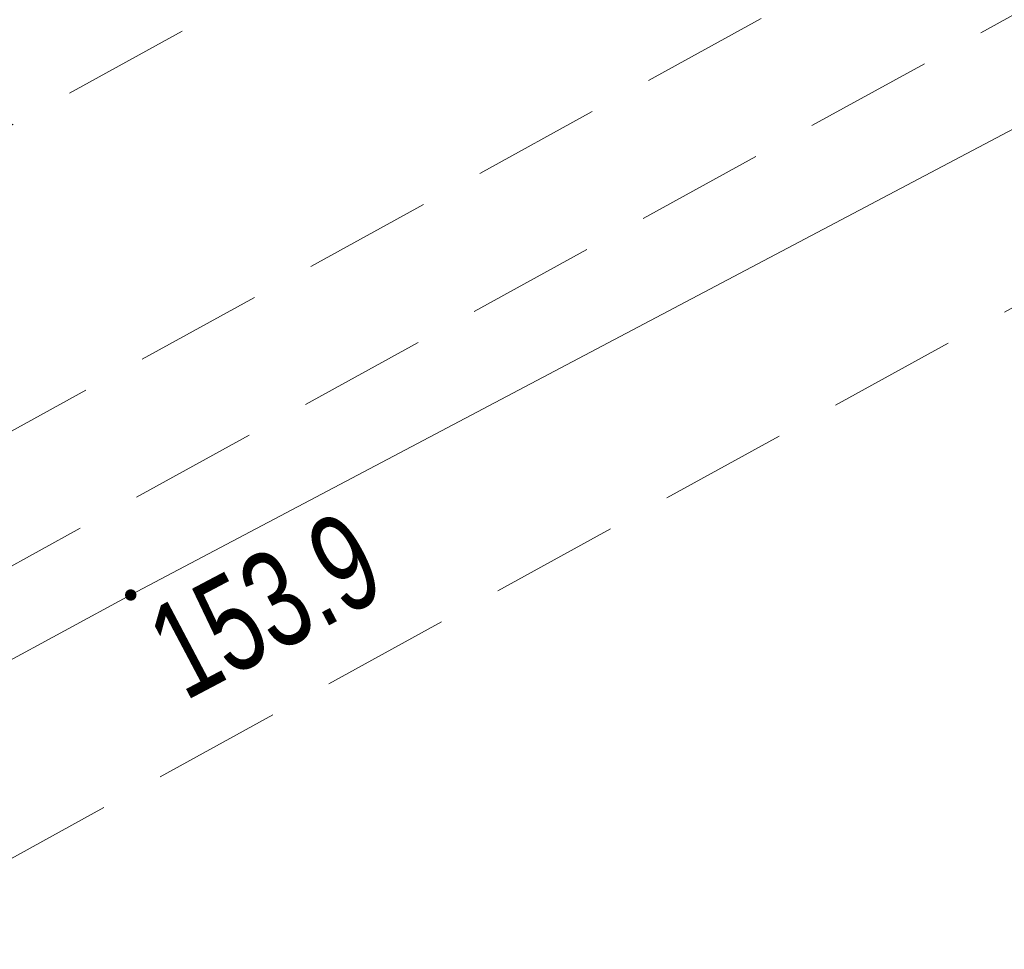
# Model space of a CAD drawing. Header units: metres. Extents: x 8440716 to 8446743, y 5883760 to 5887966.
# Tile 64 of 256: x 8442315.93 to 8442323.59, y 5885714.51 to 5885721.75. Entities that reach past the tile are written whole.
import ezdxf

# ---------------------------------------------------------------- set-up
doc = ezdxf.new("R2010")
doc.units = ezdxf.units.M
doc.header["$MEASUREMENT"] = 0
doc.linetypes.add('1.0_0.5', pattern=[1.5, 1, -0.5])
doc.layers.get('0').update_dxf_attribs({"color": 250, "linetype": 'CONTINUOUS', "lineweight": 5})
for name, color, linetype in [('chodnik', 253, 'CONTINUOUS'), ('przewód telekomunikacyjny podziemny', 253, 'CONTINUOUS'), ('rzędna', 253, 'CONTINUOUS'), ('rzędna-Atr2', 253, 'CONTINUOUS')]:
    doc.layers.add(name, color=color, linetype=linetype)
doc.styles.get("Standard").update_dxf_attribs({"font": 'Working1250', "width": 0.75})

# ---------------------------------------------------------------- blocks, each defined once
blk = doc.blocks.new('PW01')
at = {"linetype": 'Continuous', "lineweight": 13}
h = blk.add_hatch(color=0, dxfattribs=at)
edge = h.paths.add_edge_path()
edge.add_arc((0, 0), 0.045, 0, 360)

msp = doc.modelspace()

# ---------------------------------------------------------------- linework, layer by layer
at = {"layer": 'chodnik', "color": 253, "linetype": '1.0_0.5', "lineweight": 18, "flags": 128}
for points in [[(8442227.61, 5885673.02), (8442233.09, 5885675.53), (8442236.85, 5885677.26), (8442248.86, 5885682.85), (8442261.11, 5885688.95), (8442270.34, 5885693.7), (8442276.45, 5885696.95), (8442293.62, 5885706.31), (8442303.45, 5885711.71), (8442327.6, 5885725.01), (8442363.58, 5885744.79), (8442368.09, 5885747.26), (8442372.02, 5885749.46), (8442397.76, 5885763.64), (8442430.07, 5885781.43), (8442463.7, 5885799.91), (8442494.8, 5885816.96), (8442526.92, 5885834.71), (8442562.4, 5885854.15), (8442598.17, 5885873.84), (8442624.8, 5885888.46), (8442657.47, 5885906.45), (8442689.67, 5885924.19), (8442721.98, 5885941.97), (8442754.17, 5885959.73), (8442784.37, 5885976.3), (8442819.26, 5885995.45), (8442851.56, 5886013.23), (8442883.81, 5886030.99), (8442916.35, 5886048.87), (8442948.54, 5886066.59), (8442981.18, 5886084.55), (8443014.82, 5886103.01), (8443046.03, 5886120.16), (8443078.59, 5886138.04), (8443110.9, 5886155.85), (8443143.39, 5886173.76), (8443159.31, 5886182.54), (8443160.3, 5886182.95), (8443161.61, 5886183.38), (8443162.98, 5886183.6), (8443164.51, 5886183.65), (8443166.42, 5886183.54), (8443168.06, 5886183.45), (8443169.47, 5886183.69), (8443170.89, 5886184.19), (8443171.98, 5886184.78), (8443172.73, 5886185.26), (8443170.6, 5886186.43), (8443170.05, 5886186.13), (8443169.27, 5886185.79), (8443168.01, 5886185.54), (8443167.07, 5886185.56), (8443165.25, 5886185.7), (8443164.04, 5886185.74), (8443161.85, 5886185.52), (8443160.12, 5886185.08), (8443158.24, 5886184.31), (8443142.4, 5886175.6), (8443109.88, 5886157.66), (8443077.69, 5886139.94), (8443045.06, 5886121.98), (8443013.59, 5886104.73), (8442980.22, 5886086.4), (8442947.47, 5886068.38), (8442915.51, 5886050.79), (8442882.83, 5886032.85), (8442850.52, 5886015.03), (8442818.06, 5885997.17), (8442783.41, 5885978.14), (8442753.19, 5885961.54), (8442720.93, 5885943.74), (8442688.63, 5885925.96), (8442656.38, 5885908.21), (8442623.77, 5885890.25), (8442597.12, 5885875.63), (8442561.4, 5885855.99), (8442525.99, 5885836.53), (8442493.98, 5885818.86), (8442462.78, 5885801.76), (8442428.98, 5885783.14), (8442396.7, 5885765.42), (8442371.04, 5885751.28), (8442367.47, 5885749.33), (8442367.16, 5885749.31), (8442366.9, 5885749.46), (8442366.56, 5885750.02), (8442366.18, 5885750.8), (8442364.41, 5885749.81), (8442364.38, 5885749.25), (8442364.01, 5885748.06), (8442363.55, 5885747.4), (8442362.78, 5885746.73), (8442326.54, 5885726.81), (8442302.36, 5885713.49), (8442292.58, 5885708.1), (8442275.43, 5885698.75), (8442269.39, 5885695.57), (8442260.19, 5885690.78), (8442247.99, 5885684.71), (8442235.85, 5885679.08), (8442232.06, 5885677.37), (8442227.97, 5885675.56), (8442221.94, 5885672.89), (8442216.5, 5885670.61), (8442206.12, 5885666.35), (8442201.41, 5885664.48), (8442190.06, 5885660.16), (8442169.76, 5885652.89), (8442167.35, 5885652.25), (8442161.2, 5885650.61), (8442161.7, 5885648.68), (8442170.42, 5885650.93), (8442190.78, 5885658.22), (8442202.03, 5885662.53), (8442207.06, 5885664.47), (8442217.19, 5885668.66), (8442223.87, 5885671.41)], [(8442398.23, 5885762.83), (8442372.93, 5885748.87), (8442372.02, 5885749.46), (8442368.09, 5885747.26), (8442368.08, 5885746.24), (8442363.93, 5885743.94), (8442328.04, 5885724.2), (8442303.92, 5885710.92), (8442294.03, 5885705.48), (8442276.91, 5885696.15), (8442270.65, 5885692.84), (8442261.52, 5885688.13), (8442249.29, 5885682.04), (8442237.27, 5885676.4), (8442233.82, 5885674.86), (8442227.91, 5885672.18), (8442228.68, 5885670.34), (8442234.79, 5885673.06), (8442238.21, 5885674.64), (8442250.22, 5885680.25), (8442262.44, 5885686.36), (8442271.35, 5885690.96), (8442277.86, 5885694.39), (8442295.07, 5885703.76), (8442305.02, 5885709.25), (8442328.98, 5885722.44), (8442364.79, 5885742.15), (8442399.21, 5885760.98), (8442431.58, 5885778.77), (8442465.05, 5885797.22), (8442495.8, 5885814.05), (8442518.04, 5885826.35), (8442520.13, 5885827.5), (8442528.37, 5885832.06), (8442563.43, 5885851.44), (8442599.47, 5885871.24), (8442625.94, 5885885.78), (8442658.84, 5885903.89), (8442691.97, 5885922.16), (8442723.6, 5885939.55), (8442755.59, 5885957.15), (8442785.67, 5885973.69), (8442820.87, 5885992.99), (8442852.82, 5886010.6), (8442885.15, 5886028.42), (8442917.67, 5886046.28), (8442950.17, 5886064.15), (8442982.52, 5886081.96), (8443016.84, 5886100.81), (8443047.49, 5886117.63), (8443079.73, 5886135.39), (8443112.44, 5886153.39), (8443144.78, 5886171.19), (8443160.82, 5886179.99), (8443162.19, 5886180.5), (8443163.41, 5886180.72), (8443164.97, 5886180.7), (8443166.12, 5886180.47), (8443168.87, 5886179.82), (8443169.49, 5886179.73), (8443170.81, 5886179.74), (8443172.11, 5886180.07), (8443173.41, 5886180.59), (8443175.29, 5886181.7), (8443174.34, 5886182.75), (8443173.14, 5886183.92), (8443171.98, 5886184.78), (8443170.89, 5886184.19), (8443169.47, 5886183.69), (8443168.06, 5886183.45), (8443166.42, 5886183.54), (8443164.51, 5886183.65), (8443162.98, 5886183.6), (8443161.61, 5886183.38), (8443160.3, 5886182.95), (8443159.31, 5886182.54), (8443159.73, 5886181.73), (8443143.87, 5886172.95), (8443111.34, 5886155.04), (8443078.93, 5886137.17), (8443046.49, 5886119.33), (8443015.33, 5886102.26), (8442981.67, 5886083.71), (8442949, 5886065.77), (8442916.82, 5886048.03), (8442884.23, 5886030.14), (8442851.95, 5886012.33), (8442819.79, 5885994.66), (8442784.76, 5885975.43), (8442754.61, 5885958.89), (8442722.39, 5885941.13), (8442691.08, 5885923.91), (8442657.91, 5885905.62), (8442625.13, 5885887.6), (8442598.63, 5885873.01), (8442562.69, 5885853.33), (8442527.37, 5885833.89), (8442495.03, 5885816.03), (8442464.1, 5885799.05), (8442430.54, 5885780.59)]]:
    msp.add_lwpolyline(points, close=True, dxfattribs=at)
at = {"layer": 'przewód telekomunikacyjny podziemny', "color": 30, "linetype": 'Continuous', "lineweight": 18, "flags": 128}
msp.add_lwpolyline([(8442887.65, 5886030.94), (8442861.5, 5886016.55), (8442845.88, 5886007.92), (8442819.73, 5885993.62), (8442792.68, 5885978.72), (8442764.96, 5885963.37), (8442742.51, 5885951.26), (8442715.88, 5885936.68), (8442689.75, 5885922.33), (8442664.49, 5885908.48), (8442641.02, 5885895.43), (8442613.42, 5885880.21), (8442586.52, 5885865.07), (8442555.95, 5885848.53), (8442535.15, 5885836.83), (8442526.51, 5885832.17), (8442498.85, 5885816.9), (8442462.39, 5885796.89), (8442434.58, 5885781.45), (8442405.39, 5885765.33), (8442372.03, 5885747.01), (8442349.92, 5885734.78), (8442316.79, 5885717.27), (8442288.16, 5885701.78)], dxfattribs=at)

# ---------------------------------------------------------------- block references
at = {"layer": 'rzędna', "color": 30, "linetype": 'Continuous', "lineweight": 18}
msp.add_blockref('PW01', (8442316.79, 5885717.27), dxfattribs=at)

# ---------------------------------------------------------------- texts
at = {"layer": 'rzędna-Atr2', "color": 253, "width": 0.72}
msp.add_text('153.9', height=0.75, rotation=27.857, dxfattribs=at).set_placement((8442317.21, 5885716.44))

doc.saveas('drawing.dxf')
